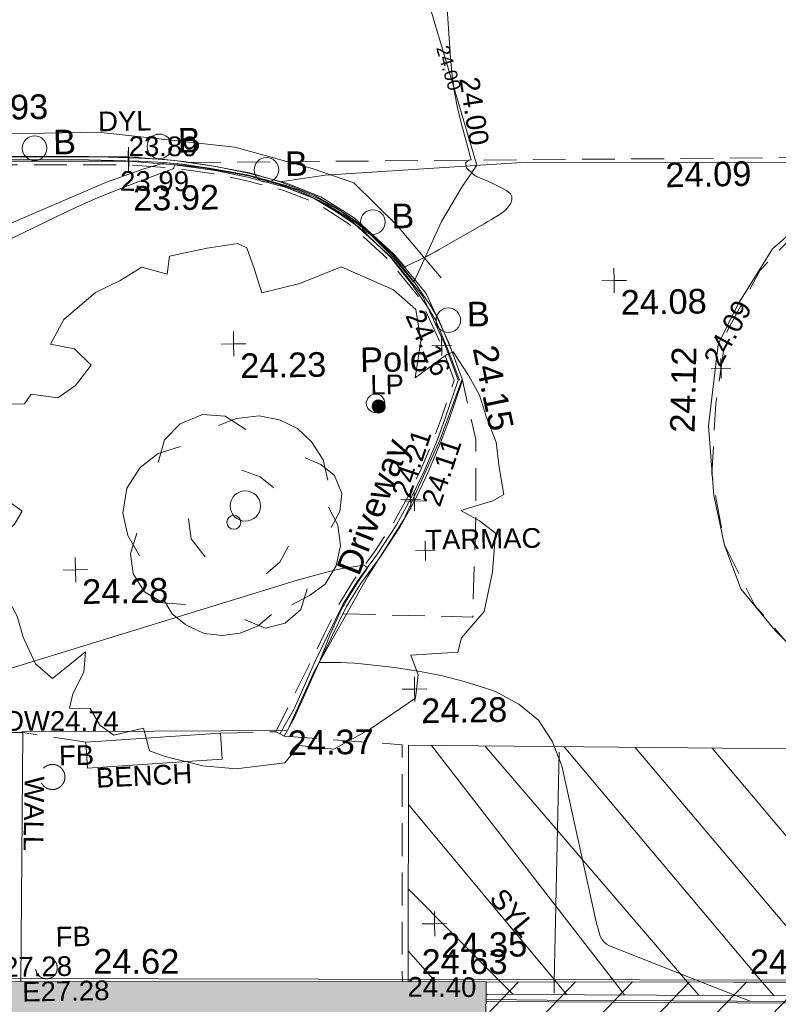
# Model space of a CAD drawing. Header units: millimetres. Extents: x -287732 to 520720, y -88450 to 287754.
# Tile 49 of 256: x -124599 to -113045, y -49525 to -34533. Entities that reach past the tile are written whole.
import ezdxf

# ---------------------------------------------------------------- set-up
doc = ezdxf.new("R2010")
doc.units = ezdxf.units.MM
doc.linetypes.add('IMPORT-DASHED _2_', pattern=[750, 500, -250])
doc.linetypes.add('IMPORT-UG_ELEC_STREET LIGHTING_QLB2 _2_', pattern=[2700, 1500, -300, 0, -250, 150, -300, 0, -200])
for name, color, linetype, lineweight in [('00_TOPO_DRIVE_WAY', 7, 'Continuous', 9), ('00_TOPO_ROAD_EDGE', 7, 'Continuous', 9), ('00_TOPO_SURFACE', 7, 'Continuous', 9), ('A_RHA_Detail', 7, 'Continuous', 9), ('CHANGE_OF_SURFACE', 7, 'IMPORT-DASHED _2_', 9), ('CHANGE_OF_SURFACE_LVL', 7, 'Continuous', 9), ('Text', 7, 'Continuous', 9), ('TEXT_TXT', 7, 'Continuous', 9), ('WALL_TXT', 7, 'Continuous', 9)]:
    doc.layers.add(name, color=color, linetype=linetype, lineweight=lineweight)
for name, color, linetype, lineweight, true_color in [('00_TOPO_FURN_BOLLARD', 7, 'Continuous', 9, 0x666666), ('00_TOPO_FURN_POLE', 7, 'Continuous', 9, 0x666666), ('00_TOPO_KERB_BOTTOM', 1, 'Continuous', 9, 0xff0000), ('00_TOPO_KERB_TOP', 7, 'Continuous', 9, 0xa500a5), ('00_TOPO_LEVEL_SPOT', 7, 'Continuous', 9, 0x666666), ('00_TOPO_TREE', 7, 'Continuous', 9, 0x666666), ('00_UAV_BUILDING_HATCH', 7, 'Continuous', 9, 0x999999), ('00_UAV_BUILDING_OUTLINE', 5, 'Continuous', 9, 0x0000ff), ('01_DTM_CONTOUR_MNR', 7, 'Continuous', 9, 0xa5a552), ('01_DTM_CONTOUR_MNR_LABELS', 7, 'Continuous', 9, 0xa5a552), ('12333-PUM-2D-U-0001-C01 - Rev2_REVIT IMPORT_dwg', 7, 'Continuous', 9, 0x767676), ('A_RHA_Line', 7, 'Continuous', 9, 0x00a600), ('BENCH', 7, 'Continuous', 9, 0x00a5a5), ('BENCH_TXT', 7, 'Continuous', 9, 0x00a5a5), ('CONTOURS_INDEX', 4, 'Continuous', 9, 0x00ffff), ('CONTOURS_INDEX_LVL', 4, 'Continuous', 9, 0x00ffff), ('CONTOURS_MINOR', 7, 'Continuous', 9, 0x00a5a5), ('EAVE', 3, 'Continuous', 9, 0x00ff00), ('EAVE_LVL', 3, 'Continuous', 9, 0x00ff00), ('FLOWER_BED', 40, 'IMPORT-DASHED _2_', 9, 0xffbf00), ('FLOWER_BED_TXT', 40, 'Continuous', 9, 0xffbf00), ('KERB_BOTTOM', 7, 'Continuous', 9, 0x0000a5), ('KERB_BOTTOM_LVL', 7, 'Continuous', 9, 0x0000a5), ('KERB_TOP', 2, 'Continuous', 9, 0xffff00), ('KERB_TOP_LVL', 2, 'Continuous', 9, 0xffff00), ('LAMPPOST', 6, 'Continuous', 9, 0xff00ff), ('LAMPPOST_TXT', 6, 'Continuous', 9, 0xff00ff), ('MARKINGS_DOUBLE_YELLOW', 7, 'Continuous', 9, 0xc0c0c0), ('MARKINGS_DOUBLE_YELLOW_TXT', 7, 'Continuous', 9, 0xc0c0c0), ('MARKINGS_YELLOW_LINE', 7, 'Continuous', 9, 0xc0c0c0), ('MARKINGS_YELLOW_LINE_TXT', 7, 'Continuous', 9, 0xc0c0c0), ('TOP_OF_WALL_LEVEL_TXT', 7, 'Continuous', 9, 0xa500a5), ('TREE', 7, 'Continuous', 9, 0x00a500), ('WALL', 7, 'Continuous', 9, 0xa50000)]:
    doc.layers.add(name, color=color, linetype=linetype, lineweight=lineweight, true_color=true_color)
doc.styles.add('Arial_3', font='arial.ttf', dxfattribs={"height": 300})
doc.styles.add('Swis721 Lt BT_1', font='swissl.ttf', dxfattribs={"height": 200})
doc.styles.add('Swis721 Lt BT_2', font='swissl.ttf', dxfattribs={"height": 375})

# ---------------------------------------------------------------- blocks, each defined once
blk = doc.blocks.new('12333-PUM-2D-U-0001-C01 - Rev2_REVIT IMPORT_dwg_CONIFEROUS_TREE-2077110-Site Location Plan Proposed')
at = {"layer": '00_TOPO_TREE', "color": 254, "true_color": 0xcccccc, "flags": 128}
for points in [[(533778769, 725516288), (533778872, 725516632), (533779113, 725516873), (533779457, 725517011), (533779801, 725516976), (533780111, 725516770)], [(533779698, 725516838), (533779973, 725516942), (533780317, 725516976), (533780627, 725516907), (533780902, 725516770), (533781109, 725516563), (533781281, 725516288), (533781350, 725515978)], [(533778459, 725514877), (533778287, 725515187), (533778218, 725515531), (533778287, 725515909), (533778494, 725516219), (533778769, 725516426), (533779113, 725516529)], [(533781006, 725516322), (533781246, 725516219), (533781453, 725516047), (533781556, 725515772), (533781522, 725515496), (533781384, 725515256)], [(533780042, 725516150), (533780317, 725516047), (533780524, 725515875)], [(533781350, 725515565), (533781487, 725515290), (533781522, 725514980), (533781453, 725514671), (533781281, 725514395), (533781040, 725514223), (533780765, 725514086)], [(533779457, 725514843), (533779251, 725515118), (533779216, 725515428)], [(533779147, 725514120), (533778803, 725514154), (533778528, 725514326), (533778356, 725514602), (533778322, 725514911), (533778425, 725515221)], [(533780730, 725514980), (533780593, 725514739), (533780386, 725514567)], [(533781006, 725514326), (533780902, 725514017), (533780661, 725513810), (533780352, 725513741), (533780042, 725513879)], [(533780455, 725513948), (533780249, 725513776), (533779973, 725513673), (533779698, 725513638), (533779423, 725513673), (533779147, 725513810), (533778941, 725513982), (533778803, 725514223)]]:
    blk.add_lwpolyline(points, dxfattribs=at)
at = {"layer": '00_TOPO_TREE', "color": 254, "true_color": 0xcccccc}
blk.add_circle((533779904, 725515359), 106, dxfattribs=at)
blk = doc.blocks.new('12333-PUM-2D-U-0001-C01 - Rev2_REVIT IMPORT_dwg_MSL_Bollard_2-2077182-Site Location Plan Proposed')
at = {"layer": '00_TOPO_FURN_BOLLARD', "color": 254, "true_color": 0xcccccc}
blk.add_circle((0, 0), 62.5, dxfattribs=at)
blk = doc.blocks.new('12333-PUM-2D-U-0001-C01 - Rev2_REVIT IMPORT_dwg_POLE_2-2077184-Site Location Plan Proposed')
at = {"layer": '00_TOPO_FURN_POLE', "color": 254, "true_color": 0xcccccc}
blk.add_circle((0, 0), 375, dxfattribs=at)
blk = doc.blocks.new('12333-PUM-2D-U-0001-C01 - Rev2_REVIT IMPORT_dwg_MM-2077200-Site Location Plan Proposed')
at = {"layer": '00_TOPO_LEVEL_SPOT', "color": 254, "true_color": 0xcccccc, "flags": 128}
for points in [[(500, 0), (0, 0), (0, 500)], [(0, -500), (0, 0), (-500, 0)]]:
    blk.add_lwpolyline(points, dxfattribs=at)
blk = doc.blocks.new('12333-PUM-2D-U-0001-C01 - Rev2_REVIT IMPORT_dwg_MGS62954_T2_Galway_ITM_3d_Rev1-2077680-Site Location Plan Proposed')
at = {"layer": '00_UAV_BUILDING_HATCH', "true_color": 0xcccccc}
h = blk.add_hatch(dxfattribs=at)
h.set_pattern_fill('FP_1', color=254, style=0, pattern_type=2)
h.set_pattern_definition([(45, (0, 0), (-441.94173824, 441.94173824), [])])
h.paths.add_polyline_path([(533799643, 725503973), (533800987, 725503952), (533801021, 725506039), (533799669, 725506078), (533799643, 725503975)])
h.paths.add_polyline_path([(533783564, 725505749), (533785011, 725505739), (533785005, 725506367), (533785200, 725506368), (533785196, 725506136), (533787895, 725506094), (533787899, 725506299), (533788101, 725506294), (533788098, 725506084), (533790774, 725506044), (533790778, 725506259), (533790993, 725506251), (533791006, 725506034), (533793672, 725505973), (533793663, 725506193), (533793875, 725506199), (533793887, 725505962), (533796565, 725505923), (533796574, 725506133), (533796772, 725506145), (533796775, 725505912), (533799452, 725505874), (533799455, 725506079), (533799454, 725506084), (533795629, 725506193), (533795655, 725507240), (533801039, 725507087), (533801054, 725507980), (533783627, 725508297), (533783564, 725505764)])
at = {"layer": '00_TOPO_DRIVE_WAY', "color": 254, "true_color": 0xcccccc, "flags": 128}
blk.add_lwpolyline([(533783421, 725517477), (533783062, 725516558), (533782496, 725515357), (533781927, 725514493), (533781101, 725513088), (533780668, 725512178), (533776623, 725512225)], dxfattribs=at)
at = {"layer": '00_TOPO_KERB_BOTTOM', "color": 254, "true_color": 0xcccccc, "flags": 128}
blk.add_lwpolyline([(533767680, 725521138), (533768379, 725521128), (533770013, 725521100), (533771475, 725521083), (533772877, 725521059), (533774297, 725521022), (533775718, 725521002), (533776652, 725520991), (533777789, 725520967), (533778552, 725520931), (533778951, 725520901), (533779242, 725520865), (533779633, 725520796), (533780235, 725520674), (533780701, 725520533), (533781226, 725520314), (533781579, 725520101), (533781925, 725519851), (533782396, 725519387), (533782714, 725518971), (533782954, 725518612), (533783072, 725518409), (533783257, 725517949), (533783421, 725517477)], dxfattribs=at)
at = {"layer": '00_TOPO_KERB_TOP', "color": 254, "true_color": 0xcccccc, "flags": 128}
blk.add_lwpolyline([(533767698, 725521091), (533768378, 725521080), (533770012, 725521052), (533771474, 725521036), (533772876, 725521011), (533774296, 725520975), (533775718, 725520955), (533776651, 725520944), (533777788, 725520919), (533778550, 725520883), (533778947, 725520854), (533779235, 725520818), (533779624, 725520750), (533780223, 725520628), (533780685, 725520488), (533781204, 725520272), (533781553, 725520061), (533781895, 725519815), (533782360, 725519355), (533782675, 725518943), (533782914, 725518587), (533783030, 725518388), (533783212, 725517933), (533783377, 725517462)], dxfattribs=at)
at = {"layer": '00_TOPO_ROAD_EDGE', "color": 254, "true_color": 0xcccccc, "flags": 128}
blk.add_lwpolyline([(533808102, 725520436), (533805853, 725520422), (533803676, 725520359), (533802063, 725520380), (533798878, 725520506), (533794396, 725520667), (533789653, 725520663), (533786568, 725520724), (533784469, 725520764), (533781388, 725520621), (533780701, 725520533)], dxfattribs=at)
at = {"layer": '00_TOPO_SURFACE', "color": 254, "true_color": 0xcccccc, "flags": 128}
blk.add_lwpolyline([(533788860, 725519950), (533788180, 725519380), (533787640, 725518540), (533787330, 725517940), (533787160, 725516700), (533787220, 725515640), (533787370, 725514880), (533787610, 725514210), (533788120, 725513570), (533788670, 725513010)], dxfattribs=at)
at = {"layer": '00_UAV_BUILDING_OUTLINE', "color": 254, "true_color": 0xcccccc, "flags": 128}
blk.add_lwpolyline([(533783627, 725508297), (533787390, 725508228), (533792389, 725508138), (533797389, 725508047), (533801054, 725507980)], dxfattribs=at)
at = {"layer": '01_DTM_CONTOUR_MNR', "color": 254, "true_color": 0xcccccc, "flags": 128}
blk.add_lwpolyline([(533776604, 725519977), (533778055, 725520572), (533778611, 725520759), (533778950, 725520850), (533779217, 725520824), (533779551, 725520770), (533779622, 725520759), (533780083, 725520670), (533780222, 725520640), (533780506, 725520560), (533780685, 725520501), (533780975, 725520387), (533781206, 725520278), (533781397, 725520179), (533781562, 725520076), (533781698, 725519989), (533781914, 725519834), (533782028, 725519739), (533782380, 725519375), (533782710, 725518970), (533783146, 725519884), (533783464, 725520399), (533783700, 725520730), (533783289, 725522217), (533783209, 725522508), (533782970, 725523370)], dxfattribs=at)
for name, p, xscale, yscale, zscale in [('12333-PUM-2D-U-0001-C01 - Rev2_REVIT IMPORT_dwg_MSL_Bollard_2-2077182-Site Location Plan Proposed', (533776970, 725521108), 3, 3, 3), ('12333-PUM-2D-U-0001-C01 - Rev2_REVIT IMPORT_dwg_MSL_Bollard_2-2077182-Site Location Plan Proposed', (533778872, 725521103), 3, 3, 3), ('12333-PUM-2D-U-0001-C01 - Rev2_REVIT IMPORT_dwg_MSL_Bollard_2-2077182-Site Location Plan Proposed', (533780495, 725520717), 3, 3, 3), ('12333-PUM-2D-U-0001-C01 - Rev2_REVIT IMPORT_dwg_MSL_Bollard_2-2077182-Site Location Plan Proposed', (533782101, 725519893), 3, 3, 3), ('12333-PUM-2D-U-0001-C01 - Rev2_REVIT IMPORT_dwg_MM-2077200-Site Location Plan Proposed', (533785759, 725518938), 0.375, 0.375, 0.375), ('12333-PUM-2D-U-0001-C01 - Rev2_REVIT IMPORT_dwg_MSL_Bollard_2-2077182-Site Location Plan Proposed', (533783225, 725518379), 3, 3, 3), ('12333-PUM-2D-U-0001-C01 - Rev2_REVIT IMPORT_dwg_MM-2077200-Site Location Plan Proposed', (533779949, 725518076), 0.375, 0.375, 0.375), ('12333-PUM-2D-U-0001-C01 - Rev2_REVIT IMPORT_dwg_POLE_2-2077184-Site Location Plan Proposed', (533782095, 725517134), 0.375, 0.375, 0.375), ('12333-PUM-2D-U-0001-C01 - Rev2_REVIT IMPORT_dwg_MM-2077200-Site Location Plan Proposed', (533777482, 725514679), 0.375, 0.375, 0.375), ('12333-PUM-2D-U-0001-C01 - Rev2_REVIT IMPORT_dwg_MM-2077200-Site Location Plan Proposed', (533782613, 725512773), 0.375, 0.375, 0.375), ('12333-PUM-2D-U-0001-C01 - Rev2_REVIT IMPORT_dwg_MM-2077200-Site Location Plan Proposed', (533782855, 725509196), 0.375, 0.375, 0.375)]:
    blk.add_blockref(name, p, dxfattribs=dict(xscale=xscale, yscale=yscale, zscale=zscale))
blk.add_blockref('12333-PUM-2D-U-0001-C01 - Rev2_REVIT IMPORT_dwg_CONIFEROUS_TREE-2077110-Site Location Plan Proposed', (0, 0))
at = {"layer": '00_TOPO_DRIVE_WAY', "color": 251, "true_color": 0x666666, "insert": (533781446, 725514636), "char_height": 375, "width": 2436.18, "attachment_point": 1, "rotation": 67.6905, "line_spacing_factor": 1.005062, "style": 'Swis721 Lt BT_2'}
blk.add_mtext('Driveway', dxfattribs=at)
at = {"layer": '00_TOPO_DRIVE_WAY', "color": 251, "true_color": 0x666666, "insert": (533780668, 725512174), "char_height": 375, "width": 1495.9, "attachment_point": 1, "line_spacing_factor": 1.005062, "style": 'Swis721 Lt BT_2'}
blk.add_mtext('24.37', dxfattribs=at)
at = {"layer": '00_TOPO_FURN_BOLLARD', "char_height": 375, "width": 398.91, "attachment_point": 1, "line_spacing_factor": 1.005062, "style": 'Swis721 Lt BT_2'}
for insert in [(533777253, 725521382), (533779154, 725521377), (533780778, 725520991), (533782384, 725520167), (533783508, 725518653)]:
    blk.add_mtext('B', dxfattribs=dict(at, insert=insert))
at = {"layer": '00_TOPO_FURN_POLE', "insert": (533781870, 725517986), "char_height": 375, "width": 1191.97, "attachment_point": 1, "line_spacing_factor": 1.005062, "style": 'Swis721 Lt BT_2'}
blk.add_mtext('Pole', dxfattribs=at)
at = {"layer": '00_TOPO_KERB_BOTTOM', "color": 251, "true_color": 0x666666, "insert": (533778456, 725520503), "char_height": 375, "width": 1495.9, "attachment_point": 1, "line_spacing_factor": 1.005062, "style": 'Swis721 Lt BT_2'}
blk.add_mtext('23.92', dxfattribs=at)
at = {"layer": '00_TOPO_KERB_TOP', "color": 251, "true_color": 0x666666, "insert": (533775878, 725521926), "char_height": 375, "width": 1495.9, "attachment_point": 1, "line_spacing_factor": 1.005062, "style": 'Swis721 Lt BT_2'}
blk.add_mtext('23.93', dxfattribs=at)
at = {"layer": '00_TOPO_KERB_TOP', "color": 251, "true_color": 0x666666, "insert": (533783956, 725518016), "char_height": 375, "width": 1495.9, "attachment_point": 1, "rotation": 280.6913, "line_spacing_factor": 1.005062, "style": 'Swis721 Lt BT_2'}
blk.add_mtext('24.15', dxfattribs=at)
at = {"layer": '00_TOPO_LEVEL_SPOT', "char_height": 375, "width": 1495.9, "attachment_point": 1, "line_spacing_factor": 1.005062, "style": 'Swis721 Lt BT_2'}
for s, insert in [('24.08', (533785854, 725518790)), ('24.23', (533780044, 725517928)), ('24.28', (533777577, 725514531)), ('24.28', (533782708, 725512626)), ('24.35', (533782950, 725509049))]:
    blk.add_mtext(s, dxfattribs=dict(at, insert=insert))
at = {"layer": '00_TOPO_ROAD_EDGE', "color": 251, "true_color": 0x666666, "insert": (533786568, 725520720), "char_height": 375, "width": 1495.9, "attachment_point": 1, "line_spacing_factor": 1.005062, "style": 'Swis721 Lt BT_2'}
blk.add_mtext('24.09', dxfattribs=at)
at = {"layer": '00_TOPO_SURFACE', "color": 251, "true_color": 0x666666, "insert": (533786570, 725516612), "char_height": 375, "width": 1495.9, "attachment_point": 1, "rotation": 87.717, "line_spacing_factor": 1.005062, "style": 'Swis721 Lt BT_2'}
blk.add_mtext('24.12', dxfattribs=at)
at = {"layer": '00_UAV_BUILDING_OUTLINE', "color": 251, "true_color": 0x666666, "char_height": 375, "width": 1495.9, "attachment_point": 1, "rotation": 358.9593, "line_spacing_factor": 1.005062, "style": 'Swis721 Lt BT_2'}
for s, insert in [('24.62', (533777651, 725508901)), ('24.63', (533782650, 725508810)), ('24.64', (533787649, 725508719))]:
    blk.add_mtext(s, dxfattribs=dict(at, insert=insert))
at = {"layer": '01_DTM_CONTOUR_MNR_LABELS', "color": 251, "true_color": 0x666666, "insert": (533783396, 725522246), "char_height": 200, "width": 797.8, "attachment_point": 2, "rotation": 285.4786, "line_spacing_factor": 1.005062, "style": 'Swis721 Lt BT_1'}
blk.add_mtext('24.00', dxfattribs=at)
blk = doc.blocks.new('12333-PUM-2D-U-0001-C01 - Rev2_REVIT IMPORT_dwg_SPOT-2077713-Site Location Plan Proposed')
at = {"layer": 'Text', "color": 253, "true_color": 0xaaaaaa}
for p, q in [((0, 500), (0, -500)), ((-500, 0), (500, 0))]:
    blk.add_line(p, q, dxfattribs=at)
blk = doc.blocks.new('12333-PUM-2D-U-0001-C01 - Rev2_REVIT IMPORT_dwg_TREE_1-V235-Site Location Plan Proposed')
at = {"layer": 'TREE', "color": 9, "true_color": 0xaae1aa, "flags": 128}
blk.add_lwpolyline([(-230.614, 433.535), (-189.325, 457.704), (-140.987, 443.605), (-135.952, 477.845), (-64.451, 491.944), (-6.042, 500), (11.078, 490.937), (25.176, 449.648), (38.268, 405.337), (110.775, 421.45), (190.332, 451.662), (289.023, 406.344), (331.319, 368.077), (339.376, 308.661), (327.291, 238.167), (388.721, 281.47), (400.806, 286.506), (430.01, 240.181), (449.144, 202.92), (461.229, 162.638), (479.355, 113.293), (484.391, 64.955), (492.447, 13.595), (471.299, 1.511), (409.869, -15.609), (445.116, -35.75), (475.327, -59.919), (468.278, -133.434), (451.158, -208.963), (406.848, -258.308), (399.799, -285.498), (310.171, -289.527), (323.263, -326.788), (317.221, -371.098), (230.614, -428.499), (160.121, -465.76), (94.663, -457.704), (66.465, -489.93), (-26.183, -500), (-89.627, -492.951), (-161.128, -473.817), (-190.332, -462.739), (-201.41, -419.436), (-257.805, -431.521), (-283.988, -412.387), (-302.115, -380.161), (-341.39, -379.154), (-334.34, -351.964), (-313.192, -310.675), (-309.164, -272.407), (-372.608, -321.752), (-404.834, -293.555), (-426.989, -242.195), (-438.066, -201.913), (-469.285, -141.49), (-472.306, -97.18), (-485.398, -69.99), (-440.081, -26.687), (-424.975, -2.518), (-466.264, 28.701), (-492.447, 37.764), (-482.377, 93.152), (-472.306, 165.66), (-463.243, 201.913), (-416.918, 201.913), (-403.827, 220.04), (-353.474, 211.984), (-319.235, 235.146), (-289.023, 273.414), (-320.242, 304.632), (-365.559, 314.703), (-339.376, 361.027), (-277.946, 411.38)], close=True, dxfattribs=at)
blk = doc.blocks.new('12333-PUM-2D-U-0001-C01 - Rev2_REVIT IMPORT_dwg_MH_CIR2-2077688-Site Location Plan Proposed')
at = {"layer": 'LAMPPOST', "color": 211, "true_color": 0xffaaff}
for p, q in [((-499, -33), (33, 499)), ((-496, 60), (-60, 496)), ((-488, -111), (111, 488)), ((-467, -180), (180, 467)), ((-467, 179), (-179, 467)), ((-438, -241), (241, 438)), ((-403, -296), (296, 403)), ((-362, -345), (345, 362)), ((-315, -388), (388, 315)), ((-263, -425), (425, 263)), ((-204, -456), (456, 204)), ((-138, -480), (480, 138)), ((-64, -496), (496, 64)), ((22, -500), (500, -22)), ((128, -483), (483, -128)), ((305, -396), (396, -305))]:
    blk.add_line(p, q, dxfattribs=at)
at = {"layer": 'LAMPPOST', "color": 211, "true_color": 0xffaaff, "flags": 128}
blk.add_lwpolyline([(475, -154), (500, 0), (475, 154), (404, 293), (293, 404), (154, 475), (0, 500), (-154, 475), (-293, 404), (-404, 293), (-475, 154), (-500, 0), (-475, -154), (-404, -293), (-293, -404), (-154, -475), (0, -500), (154, -475), (293, -404), (404, -293)], close=True, dxfattribs=at)
blk = doc.blocks.new('12333-PUM-2D-U-0001-C01 - Rev2_REVIT IMPORT_dwg_SPOT-2077769-Site Location Plan Proposed')
at = {"layer": 'CHANGE_OF_SURFACE_LVL', "color": 253, "true_color": 0xaaaaaa}
for p, q in [((0, 500), (0, -500)), ((-500, 0), (500, 0))]:
    blk.add_line(p, q, dxfattribs=at)
blk = doc.blocks.new('12333-PUM-2D-U-0001-C01 - Rev2_REVIT IMPORT_dwg_SPOT-V272-Site Location Plan Proposed')
at = {"layer": 'KERB_BOTTOM_LVL', "color": 9, "true_color": 0xaaaae1}
for p, q in [((0, 500), (0, -500)), ((-500, 0), (500, 0))]:
    blk.add_line(p, q, dxfattribs=at)
blk = doc.blocks.new('12333-PUM-2D-U-0001-C01 - Rev2_REVIT IMPORT_dwg_SPOT-2077810-Site Location Plan Proposed')
at = {"layer": 'KERB_TOP_LVL', "color": 51, "true_color": 0xffffaa}
for p, q in [((0, 500), (0, -500)), ((-500, 0), (500, 0))]:
    blk.add_line(p, q, dxfattribs=at)
blk = doc.blocks.new('12333-PUM-2D-U-0001-C01 - Rev2_REVIT IMPORT_dwg-1620468-Site Location Plan Proposed')
at = {"layer": 'BENCH', "color": 254, "true_color": 0xaae1e1, "flags": 128}
blk.add_lwpolyline([(136533, -104199), (138586, -104096), (138566, -103702), (136513, -103804)], close=True, dxfattribs=at)
at = {"layer": 'CHANGE_OF_SURFACE', "color": 253, "true_color": 0xaaaaaa}
for p, q in [((136513, -103804), (135558, -103639)), ((138566, -103702), (139408, -103693))]:
    blk.add_line(p, q, dxfattribs=at)
at = {"layer": 'CHANGE_OF_SURFACE', "color": 253, "true_color": 0xaaaaaa, "flags": 128}
for points in [[(97666, -98436), (97957, -98067), (98176, -97794), (98567, -97428), (99133, -96937), (99549, -96595), (100102, -96163), (100450, -95887), (101065, -95398), (102155, -94556), (102457, -94342), (104545, -94385), (108539, -94469), (113452, -94513), (118692, -94673), (123079, -94754), (127999, -94841), (133904, -94962), (137314, -95022), (138010, -95088), (138622, -95187), (139110, -95298), (139677, -95457), (140183, -95666), (140662, -95984), (141246, -96532), (141712, -97124), (142036, -97862), (142218, -98390), (142014, -98961), (141892, -99280), (141685, -99740), (141476, -100165), (141253, -100548), (140959, -100981), (140643, -101395), (140416, -101748), (140170, -102223), (139981, -102596), (139408, -103693), (139471, -103726)], [(138224, -95004), (150685, -95122), (166990, -95507)], [(149540, -95111), (148245, -95665), (147608, -96092), (146906, -96794), (146370, -97750), (146196, -98814), (146116, -99886), (146290, -100965), (146739, -101899), (147347, -102631), (148079, -103282), (148868, -103702), (149628, -103912), (151055, -103934), (153118, -103898), (154219, -103680), (155392, -102891), (156420, -101718), (156869, -100328), (156797, -99256), (156348, -97547), (155609, -96620), (154436, -95737), (153045, -95177)], [(140461, -101916), (142438, -102001), (142517, -100321), (142532, -99296), (142343, -98391)], [(139533, -103763), (141330, -103925), (141269, -107534)]]:
    blk.add_lwpolyline(points, dxfattribs=at)
at = {"layer": 'CONTOURS_INDEX', "color": 131, "true_color": 0xaaffff, "flags": 128}
blk.add_lwpolyline([(134801, -96444), (136211, -95791), (136505, -95660), (136801, -95534), (137100, -95417), (137401, -95306), (138008, -95091), (138018, -95031), (138496, -95093), (138633, -95116), (138837, -95154), (138886, -95164), (138935, -95174), (138984, -95184), (139034, -95195), (139132, -95218), (139290, -95260), (139360, -95279), (139429, -95298), (139498, -95319), (139567, -95340), (139705, -95382), (139801, -95416), (139849, -95434), (139896, -95452), (139943, -95472), (139990, -95493), (140218, -95600), (140528, -95781), (140548, -95793), (140567, -95805), (140587, -95818), (140606, -95831), (140721, -95912), (140799, -95977), (140837, -96010), (140876, -96043), (140914, -96077), (140952, -96111), (141330, -96457), (141354, -96475), (141498, -96651), (141829, -96498), (141846, -96490), (141862, -96482), (141879, -96474), (141895, -96465), (141961, -96431), (141977, -96422), (141993, -96413), (142010, -96404), (142026, -96395), (142715, -96015), (142773, -95983), (142830, -95951), (142887, -95919), (142945, -95886), (142999, -95849), (143048, -95808), (143091, -95761), (143130, -95709), (143146, -95658), (143147, -95610), (143125, -95568), (143088, -95530), (143062, -95514), (142992, -95474), (142921, -95435), (142848, -95399), (142774, -95365), (142624, -95298), (142605, -95289), (142587, -95277), (142569, -95264), (142553, -95250), (142460, -95158), (142448, -95085), (142501, -95042), (142538, -95041), (142406, -94527), (142348, -94269), (142300, -94010), (142268, -93748), (142247, -93484), (142198, -92501)], dxfattribs=at)
at = {"layer": 'CONTOURS_MINOR', "color": 254, "true_color": 0xaae1e1}
for p, q in [((145825, -107617), (146558, -107921)), ((146558, -107921), (148097, -107962))]:
    blk.add_line(p, q, dxfattribs=at)
at = {"layer": 'CONTOURS_MINOR', "color": 254, "true_color": 0xaae1e1, "flags": 128}
blk.add_lwpolyline([(135045, -102754), (139611, -101439), (139740, -101402), (139869, -101367), (139999, -101333), (140129, -101301), (140189, -101286), (140289, -101263), (140390, -101242), (140492, -101224), (140594, -101209), (140798, -101181), (140824, -101204), (140848, -101221), (140697, -101436), (140524, -101706), (140481, -101781), (140465, -101807), (140328, -102087), (140320, -102105), (140311, -102123), (140303, -102140), (140295, -102158), (140247, -102265), (140088, -102651), (140303, -102654), (140411, -102657), (140518, -102663), (140626, -102673), (140733, -102685), (141235, -102749), (141591, -102807), (141942, -102880), (142288, -102977), (142630, -103090), (142767, -103139), (143118, -103337), (143410, -103585), (143612, -103911), (143754, -104288), (144239, -106672), (144252, -106727), (144265, -106782), (144279, -106836), (144295, -106890), (144318, -106938), (144347, -106981), (144386, -107014), (144433, -107041), (145825, -107617)], dxfattribs=at)
at = {"layer": 'EAVE', "color": 81, "true_color": 0xaaffaa}
blk.add_line((166991, -108002), (134916, -107370), dxfattribs=at)
at = {"layer": 'FLOWER_BED', "color": 41, "true_color": 0xffe9aa}
for centre, radius in [((135995, -104323), 191), ((135854, -107228), 165)]:
    blk.add_circle(centre, radius, dxfattribs=at)
at = {"layer": 'KERB_BOTTOM', "color": 9, "true_color": 0xaaaae1}
for p, q in [((143472, -107850), (142541, -107828)), ((148093, -107957), (143472, -107850))]:
    blk.add_line(p, q, dxfattribs=at)
at = {"layer": 'KERB_BOTTOM', "color": 9, "true_color": 0xaaaae1, "flags": 128}
blk.add_lwpolyline([(133907, -94844), (137321, -94904), (138025, -94972), (138644, -95071), (139139, -95184), (139715, -95346), (140239, -95561), (140736, -95891), (141333, -96453), (141814, -97063), (142146, -97819), (142343, -98391), (142124, -99002), (142001, -99326), (141792, -99790), (141580, -100220), (141353, -100611), (141055, -101049), (140739, -101462), (140518, -101807), (140275, -102277), (140085, -102650), (139699, -103481), (139533, -103763)], dxfattribs=at)
at = {"layer": 'KERB_TOP', "color": 51, "true_color": 0xffffaa}
blk.add_line((148093, -107984), (142540, -107855), dxfattribs=at)
at = {"layer": 'KERB_TOP', "color": 51, "true_color": 0xffffaa, "flags": 128}
blk.add_lwpolyline([(133905, -94907), (137317, -94967), (138017, -95034), (138632, -95132), (139124, -95245), (139695, -95405), (140210, -95617), (140697, -95940), (141287, -96495), (141760, -97096), (142088, -97842), (142277, -98390), (142066, -98980), (141943, -99302), (141735, -99764), (141524, -100191), (141300, -100577), (141004, -101013), (140688, -101427), (140464, -101775), (140219, -102248), (140030, -102621), (139693, -103351), (139471, -103726), (139533, -103763)], dxfattribs=at)
at = {"layer": 'MARKINGS_DOUBLE_YELLOW', "color": 254, "true_color": 0xeaeaea, "flags": 128}
blk.add_lwpolyline([(126745, -94406), (133043, -94521), (136864, -94521), (138940, -94785), (140110, -95129), (140741, -95358), (141384, -96012), (142049, -96827)], dxfattribs=at)
at = {"layer": 'MARKINGS_YELLOW_LINE', "color": 254, "true_color": 0xeaeaea}
for p, q in [((141775, -103943), (144499, -107593)), ((142587, -103965), (145611, -107613)), ((143798, -103998), (146750, -107634)), ((144879, -104028), (147835, -107654)), ((143717, -104079), (143583, -107576)), ((146049, -104060), (148320, -106854)), ((143610, -107577), (141410, -104836)), ((141385, -106125), (142764, -107562)), ((141776, -107544), (141366, -107062)), ((142764, -107562), (142951, -107756)), ((143583, -107576), (143576, -107748)), ((143768, -107774), (143610, -107577)), ((144499, -107593), (144648, -107793)), ((145611, -107613), (145781, -107818)), ((146750, -107634), (146920, -107843)), ((142543, -107747), (144037, -107780)), ((144037, -107780), (148321, -107874))]:
    blk.add_line(p, q, dxfattribs=at)
at = {"layer": 'MARKINGS_YELLOW_LINE', "color": 254, "true_color": 0xeaeaea, "flags": 128}
blk.add_lwpolyline([(148317, -104122), (144097, -104006), (141427, -103933), (141357, -107536)], dxfattribs=at)
at = {"layer": 'TREE', "color": 9, "true_color": 0xaae1aa}
blk.add_circle((139005, -100249), 231, dxfattribs=at)
at = {"layer": 'WALL', "color": 9, "true_color": 0xe1aaaa, "flags": 128}
blk.add_lwpolyline([(134973, -103628), (135558, -103639), (135458, -107429)], dxfattribs=at)
blk.add_blockref('12333-PUM-2D-U-0001-C01 - Rev2_REVIT IMPORT_dwg_MGS62954_T2_Galway_ITM_3d_Rev1-2077680-Site Location Plan Proposed', (-533641080, -725615854))
for name, p, xscale, yscale, zscale in [('12333-PUM-2D-U-0001-C01 - Rev2_REVIT IMPORT_dwg_SPOT-2077810-Site Location Plan Proposed', (137317, -94967), 0.3, 0.3, 0.3), ('12333-PUM-2D-U-0001-C01 - Rev2_REVIT IMPORT_dwg_SPOT-V272-Site Location Plan Proposed', (137321, -94904), 0.3, 0.3, 0.3), ('12333-PUM-2D-U-0001-C01 - Rev2_REVIT IMPORT_dwg_TREE_1-V235-Site Location Plan Proposed', (139005, -100249), 8, 8, 8), ('12333-PUM-2D-U-0001-C01 - Rev2_REVIT IMPORT_dwg_SPOT-2077769-Site Location Plan Proposed', (142036, -97862), 0.3, 0.3, 0.3), ('12333-PUM-2D-U-0001-C01 - Rev2_REVIT IMPORT_dwg_SPOT-2077769-Site Location Plan Proposed', (146283, -98282), 0.3, 0.3, 0.3), ('12333-PUM-2D-U-0001-C01 - Rev2_REVIT IMPORT_dwg_MH_CIR2-2077688-Site Location Plan Proposed', (141062, -98769), 0.2, 0.2, 0.2), ('12333-PUM-2D-U-0001-C01 - Rev2_REVIT IMPORT_dwg_SPOT-2077810-Site Location Plan Proposed', (141524, -100191), 0.3, 0.3, 0.3), ('12333-PUM-2D-U-0001-C01 - Rev2_REVIT IMPORT_dwg_SPOT-V272-Site Location Plan Proposed', (141580, -100220), 0.3, 0.3, 0.3), ('12333-PUM-2D-U-0001-C01 - Rev2_REVIT IMPORT_dwg_SPOT-2077713-Site Location Plan Proposed', (141734, -100977), 0.3, 0.3, 0.3)]:
    blk.add_blockref(name, p, dxfattribs=dict(xscale=xscale, yscale=yscale, zscale=zscale))
at = {"layer": 'BENCH_TXT', "insert": (136653, -104199), "char_height": 300, "width": 1748.27, "attachment_point": 1, "rotation": 1.7151, "line_spacing_factor": 0.941778, "style": 'Arial_3'}
blk.add_mtext('BENCH', dxfattribs=at)
at = {"layer": 'CHANGE_OF_SURFACE_LVL', "char_height": 300, "width": 1256.11, "attachment_point": 1, "line_spacing_factor": 0.941778, "style": 'Arial_3'}
for s, insert, rotation in [('24.09', (146008, -98128), 60.7247), ('24.16', (141760, -97272), 293.6995)]:
    blk.add_mtext(s, dxfattribs=dict(at, insert=insert, rotation=rotation))
at = {"layer": 'CONTOURS_INDEX_LVL', "insert": (142676, -93759), "char_height": 300, "width": 1256.11, "attachment_point": 1, "rotation": 277.6934, "line_spacing_factor": 0.941778, "style": 'Arial_3'}
blk.add_mtext('24.00', dxfattribs=at)
at = {"layer": 'EAVE_LVL', "char_height": 300, "width": 1590.34, "attachment_point": 1, "line_spacing_factor": 0.941778, "style": 'Arial_3'}
for insert in [(134915, -107055), (135478, -107434)]:
    blk.add_mtext('E27.28', dxfattribs=dict(at, insert=insert))
at = {"layer": 'FLOWER_BED_TXT', "char_height": 300, "width": 639.07, "attachment_point": 1, "line_spacing_factor": 0.941778, "style": 'Arial_3'}
for insert in [(136100, -103848), (136002, -106606)]:
    blk.add_mtext('FB', dxfattribs=dict(at, insert=insert))
at = {"layer": 'KERB_BOTTOM_LVL', "char_height": 300, "width": 1256.11, "attachment_point": 1, "line_spacing_factor": 0.941778, "style": 'Arial_3'}
for s, insert, rotation in [('23.89', (137328, -94589), 358.7319), ('24.11', (141683, -100230), 70.3049)]:
    blk.add_mtext(s, dxfattribs=dict(at, insert=insert, rotation=rotation))
at = {"layer": 'KERB_TOP_LVL', "char_height": 300, "width": 1256.11, "attachment_point": 1, "line_spacing_factor": 0.941778, "style": 'Arial_3'}
for s, insert, rotation in [('23.99', (137188, -95117), 358.7319), ('24.21', (141228, -100085), 70.3049), ('24.40', (141350, -107462), 358.7319)]:
    blk.add_mtext(s, dxfattribs=dict(at, insert=insert, rotation=rotation))
at = {"layer": 'LAMPPOST_TXT', "insert": (140939, -98287), "char_height": 300, "width": 613.36, "attachment_point": 1, "line_spacing_factor": 0.941778, "style": 'Arial_3'}
blk.add_mtext('LP', dxfattribs=at)
at = {"layer": 'MARKINGS_DOUBLE_YELLOW_TXT', "insert": (136864, -94206), "char_height": 300, "width": 965.96, "attachment_point": 1, "line_spacing_factor": 0.941778, "style": 'Arial_3'}
blk.add_mtext('DYL', dxfattribs=at)
at = {"layer": 'MARKINGS_YELLOW_LINE_TXT', "insert": (142835, -106108), "char_height": 300, "width": 940.25, "attachment_point": 1, "rotation": 308.7613, "line_spacing_factor": 0.941778, "style": 'Arial_3'}
blk.add_mtext('SYL', dxfattribs=at)
at = {"layer": 'TEXT_TXT', "insert": (141734, -100662), "char_height": 300, "width": 2108.21, "attachment_point": 1, "line_spacing_factor": 0.941778, "style": 'Arial_3'}
blk.add_mtext('TARMAC', dxfattribs=at)
at = {"layer": 'TOP_OF_WALL_LEVEL_TXT', "insert": (134997, -103301), "char_height": 300, "width": 2420.4, "attachment_point": 1, "rotation": 358.9125, "line_spacing_factor": 0.941778, "style": 'Arial_3'}
blk.add_mtext('TOW24.74', dxfattribs=at)
at = {"layer": 'WALL_TXT', "insert": (135872, -104312), "char_height": 300, "width": 1362.62, "attachment_point": 1, "rotation": 268.1579, "line_spacing_factor": 0.941778, "style": 'Arial_3'}
blk.add_mtext('WALL', dxfattribs=at)

msp = doc.modelspace()

# ---------------------------------------------------------------- hatches: boundary and pattern name
at = {"layer": 'A_RHA_Detail', "true_color": 0xc0c0c0}
h = msp.add_hatch(color=9, dxfattribs=at)
h.paths.add_polyline_path([(-80881, -68503), (-80401, -68483), (-80401, -62985), (-24475, -63009), (-24456, -50840), (-36623, -50832), (-36623, -44229), (-50959, -44218), (-50959, -42574), (-54564, -42571), (-54566, -45054), (-92409, -45027), (-92412, -49202), (-100062, -49202), (-100052, -64853), (-86121, -64853), (-86092, -62958), (-84861, -62958), (-84855, -68240), (-80871, -68240)])
h.paths.add_polyline_path([(-137239, -68462), (-132720, -68433), (-132847, -62850), (-130455, -62917), (-130498, -61356), (-117581, -61423), (-117492, -49184), (-125137, -49178), (-125134, -45033), (-163007, -45006), (-163007, -44090), (-163124, -44090), (-163123, -42384), (-166564, -42384), (-166565, -44044), (-193158, -44025), (-193195, -62864), (-137270, -62917), (-137254, -65680)])
h.paths.add_polyline_path([(120311, -32334), (120312, -31611), (133451, -31638), (133469, -19718), (121296, -19692), (121320, -8191), (112277, -8172), (112263, -14811), (78286, -14740), (78293, -8167), (75242, -8161), (69356, -8153), (69354, -9157), (68373, -9155), (68373, -13706), (69334, -13708), (69325, -16250), (66623, -16250), (66620, -17995), (65989, -17995), (65985, -19731), (57152, -19712), (57127, -31560), (70278, -31587), (70278, -32272), (78264, -32285), (78267, -31020), (112336, -31091), (112336, -32318), (119781, -32333)])
h.paths.add_polyline_path([(7504, -1791), (15482, -674), (15484, 148), (56188, 206), (56156, 14338), (18017, 14236), (17968, 34313), (21727, 34324), (21709, 40608), (18010, 40608), (17996, 45484), (9770, 45421), (3966, 45447), (3985, 14177), (1023, 14177), (-277, 14191), (-232, 5968), (-226, 194), (553, 183), (7478, 143), (7489, -674)])
h.paths.add_polyline_path([(77756, 53), (77730, 1700), (94464, 1660), (94606, 17991), (88810, 18015), (88800, 14437), (69414, 14458), (69377, 100), (75242, 67)])
h.paths.add_polyline_path([(61252, 46454), (105775, 46473), (105768, 61853), (92285, 61853), (92309, 65784), (96107, 65768), (96060, 75209), (101085, 75072), (104988, 74765), (108404, 74364), (112009, 73787), (115645, 73050), (116891, 72762), (120209, 71893), (120865, 71704), (124136, 70670), (127436, 69481), (127820, 69395), (128274, 69332), (128732, 69307), (129190, 69320), (129645, 69372), (130095, 69461), (130535, 69588), (130963, 69751), (131376, 69950), (131771, 70182), (132163, 70461), (132496, 70742), (132821, 71065), (133117, 71414), (133384, 71787), (133617, 72179), (133817, 72591), (133983, 73018), (134112, 73458), (134204, 73907), (134258, 74362), (134273, 74820), (134251, 75277), (134190, 75731), (134091, 76179), (133955, 76617), (133783, 77041), (133576, 77450), (133336, 77840), (133064, 78209), (132762, 78554), (132432, 78872), (132077, 79161), (131698, 79420), (131300, 79646), (131094, 79746), (132146, 83110), (122788, 86283), (121604, 82800), (117096, 83871), (116842, 83526), (116121, 91222), (110238, 91274), (110194, 90435), (104988, 90486), (104973, 94310), (103746, 94310), (103840, 122852), (96365, 122932), (96350, 123952), (104556, 123902), (104607, 120249), (125503, 120134), (125662, 137657), (114480, 137699), (114382, 129150), (104644, 129188), (104578, 126217), (101184, 126159), (101265, 135959), (89967, 135989), (89928, 125824), (93631, 125841), (93581, 122932), (88697, 122905), (88679, 95739), (86378, 95739), (86378, 96178), (83280, 96201), (83274, 95736), (70170, 95733), (70166, 96272), (66675, 96257), (66655, 95756), (65785, 95756), (65888, 117471), (53473, 117488), (53434, 98570), (40649, 98570), (40610, 94406), (38854, 94410), (38849, 89464), (40612, 89518), (40665, 86258), (38372, 86306), (38370, 76901), (50938, 76944), (50923, 74599), (56485, 74589), (56485, 75195), (92465, 75233), (92646, 71767), (89811, 69363), (85313, 69361), (85313, 66907), (75210, 66903), (75210, 63816), (70819, 63816), (70819, 64253), (69457, 64253), (69456, 66902), (61303, 66899), (61305, 63970), (70500, 63970), (70500, 61853), (61246, 61849), (61252, 46656)])
h.paths.add_polyline_path([(-17153, 48569), (-17153, 60770), (-29363, 60775), (-29363, 67399), (-43507, 67405), (-43489, 69093), (-45766, 69109), (-45794, 67405), (-47272, 67404), (-47272, 66455), (-86005, 66469), (-86007, 60522), (-92663, 60522), (-92665, 50184), (-79752, 50180), (-79752, 48591), (-17158, 48569)])
h.paths.add_polyline_path([(-201056, 48629), (-138378, 48635), (-138378, 50133), (-125468, 50134), (-125469, 60566), (-132187, 60566), (-132187, 66533), (-170643, 66806), (-170643, 67739), (-200340, 67489), (-200349, 60828), (-201058, 60828), (-201057, 51102)])
h.paths.add_polyline_path([(-240052, 54769), (-239444, 54811), (-239187, 54842), (-238765, 54941), (-238382, 55122), (-237990, 55355), (-237269, 55936), (-237032, 56226), (-236793, 56569), (-236555, 57004), (-236433, 57267), (-236300, 57753), (-236251, 58017), (-236236, 58516), (-236233, 58988), (-236214, 59823), (-236364, 59821), (-236634, 60698), (-236392, 61432), (-236225, 61435), (-236202, 62638), (-232564, 62639), (-232564, 63049), (-232732, 63049), (-232860, 63458), (-232732, 63914), (-232561, 63914), (-232515, 70598), (-240629, 70599), (-240630, 72351), (-246413, 72347), (-246413, 70616), (-254450, 70619), (-254455, 70754), (-254470, 73192), (-263883, 73268), (-263902, 68261), (-263715, 68260), (-263553, 67820), (-263719, 67392), (-263914, 67392), (-263957, 58634), (-260181, 58611), (-260192, 56354), (-257185, 56339), (-257213, 57093), (-257339, 57093), (-257471, 57532), (-257339, 58062), (-257203, 58064), (-257174, 58599), (-256478, 58575), (-256478, 58789), (-256013, 58912), (-255397, 58781), (-255397, 58596), (-243810, 58586), (-243805, 58352), (-243741, 57885), (-243619, 57422), (-243424, 56944), (-243247, 56608), (-243003, 56250), (-242732, 55933), (-242372, 55603), (-242141, 55425), (-241805, 55217), (-241529, 55077), (-241101, 54917), (-240836, 54841), (-240453, 54789), (-240219, 54777)])
h.paths.add_polyline_path([(40277, 59895), (40329, 69197), (36589, 69218), (36619, 74674), (32264, 74687), (32233, 69156), (11917, 69270), (11967, 78219), (29088, 78123), (29143, 88141), (15719, 88216), (15733, 90590), (4594, 90652), (4525, 78265), (10097, 78234), (10077, 74773), (4548, 74804), (4466, 60107), (19126, 60025), (19140, 62528), (31739, 62457), (31725, 59943), (38370, 59906)])
h.paths.add_polyline_path([(-246083, 72334), (-246083, 72334), (-246208, 72334)])
h.paths.add_polyline_path([(-114575, 112178), (-114575, 112178), (-114707, 115802)])
h.paths.add_polyline_path([(-154700, 101760), (-114382, 101776), (-114382, 106927), (-113756, 106927), (-113758, 111847), (-114432, 111847), (-114432, 112178), (-114575, 112178), (-114579, 121707), (-123057, 121707), (-123069, 156453), (-119381, 156454), (-119381, 160166), (-115501, 160167), (-115503, 166207), (-132412, 166600), (-132412, 166666), (-135275, 166665), (-135275, 166628), (-135911, 166628), (-135911, 166352), (-152521, 166346), (-152518, 159143), (-150699, 159118), (-150759, 122561), (-151059, 122561), (-151061, 121302), (-154138, 121373), (-154138, 121865), (-154704, 121867), (-154689, 119352), (-154746, 119352), (-154746, 118722), (-160794, 118749), (-160794, 119411), (-163852, 119422), (-163855, 118762), (-167569, 118779), (-166635, 124395), (-166930, 124500), (-167569, 124708), (-168028, 124841), (-168631, 124991), (-169238, 125117), (-169850, 125220), (-170466, 125298), (-171089, 125352), (-171704, 125381), (-172325, 125386), (-172782, 125375), (-173402, 125337), (-174110, 125263), (-174634, 125190), (-175245, 125081), (-176047, 124896), (-176665, 124725), (-177045, 124609), (-177632, 124405), (-176665, 118819), (-177559, 118822), (-177662, 125263), (-176365, 126543), (-159462, 126320), (-157058, 128609), (-157061, 136153), (-158639, 137740), (-159352, 137740), (-161634, 140201), (-168728, 140257), (-171035, 137943), (-174184, 137943), (-176460, 140292), (-177342, 140292), (-177342, 140358), (-183429, 140356), (-185922, 137917), (-185922, 131757), (-186907, 131757), (-187725, 130810), (-187724, 127376), (-186481, 126305), (-186479, 122327), (-185176, 121059), (-180304, 121059), (-180304, 118802), (-193555, 118802), (-193555, 133118), (-192594, 133118), (-192594, 134201), (-192225, 134201), (-192226, 136615), (-192595, 136615), (-192595, 137734), (-193589, 137734), (-193589, 147475), (-193163, 147493), (-192766, 147531), (-192360, 147590), (-192200, 147617), (-191883, 147683), (-191569, 147762), (-191258, 147853), (-190829, 148002), (-190648, 148071), (-190350, 148198), (-190057, 148336), (-189770, 148486), (-189405, 148698), (-189133, 148873), (-188868, 149059), (-188610, 149255), (-188355, 149465), (-188080, 149714), (-187885, 149902), (-187546, 150266), (-187446, 150378), (-187241, 150629), (-187046, 150888), (-186862, 151154), (-186546, 151670), (-186524, 151707), (-163675, 151670), (-163688, 148134), (-157304, 148136), (-157304, 155760), (-157557, 155765), (-157556, 166678), (-187009, 166700), (-187013, 162054), (-188707, 162045), (-188706, 155022), (-188738, 154651), (-188799, 154283), (-188857, 154035), (-188966, 153679), (-189103, 153333), (-189266, 152998), (-189455, 152677), (-189645, 152421), (-189917, 152104), (-190213, 151809), (-190531, 151539), (-190869, 151294), (-191225, 151076), (-191598, 150887), (-192093, 150683), (-192519, 150562), (-192904, 150482), (-193187, 150441), (-193594, 150407), (-193595, 151460), (-205369, 151455), (-205354, 113350), (-207187, 113349), (-207184, 105991), (-205313, 105991), (-205311, 101770), (-175489, 101781), (-175489, 110890), (-154703, 110898), (-154700, 102692)])
h.paths.add_polyline_path([(193736, 113048), (208865, 114991), (208976, 114127), (216448, 115086), (216039, 118272), (232649, 120405), (233426, 114352), (240632, 115278), (239855, 121330), (256407, 123456), (257092, 118089), (264572, 119041), (261878, 138525), (259179, 138222), (259197, 137439), (254686, 136897), (255413, 131315), (240853, 129522), (239771, 137919), (240650, 138010), (240062, 142777), (239166, 142685), (237631, 151018), (266173, 154561), (271297, 142612), (276532, 144861), (274942, 148528), (302075, 160135), (300216, 164320), (301528, 164907), (300405, 167478), (299017, 166946), (295627, 174519), (294333, 177537), (287289, 174519), (289428, 169661), (272957, 162557), (271943, 164897), (267016, 162764), (268502, 159357), (265200, 157946), (226856, 153147), (227510, 148852), (228281, 141179), (227302, 141050), (227895, 136433), (228749, 136524), (229602, 128024), (217691, 126494), (217642, 126874), (215139, 126553), (215195, 126113), (215016, 126090), (214841, 127450), (192259, 124549), (193486, 114991)])
h.paths.add_polyline_path([(-78076, 117606), (-78076, 117610), (-78070, 129486), (-74723, 129478), (-74723, 125436), (-48016, 125380), (-47997, 135873), (-61198, 135902), (-74715, 135924), (-74724, 131865), (-78070, 131873), (-78063, 149550), (-58292, 149542), (-58292, 148946), (-37708, 148938), (-37703, 159740), (-44148, 159743), (-44148, 162961), (-49830, 162961), (-49831, 160632), (-78494, 160644), (-78494, 161615), (-78739, 161615), (-78692, 168188), (-90845, 168127), (-90963, 152687), (-89065, 152686), (-89080, 117610), (-78375, 117606)])
h.paths.add_polyline_path([(69255, 129236), (69260, 136168), (86068, 136131), (86009, 164703), (58790, 164724), (58790, 170119), (54460, 170122), (54457, 166153), (47042, 166159), (47041, 164669), (39173, 164675), (39173, 164079), (17015, 164095), (17002, 147267), (12660, 147267), (12654, 139138), (17031, 139135), (17025, 129935), (39191, 129919), (39191, 129258), (69014, 129236)])
h.paths.add_polyline_path([(39266, 139468), (33051, 139484), (33088, 153428), (39278, 153412), (39278, 152830), (43058, 152820), (43025, 140093), (39267, 140093)])
h.paths.add_polyline_path([(1980, 189123), (18699, 189180), (18678, 195254), (24349, 195273), (24335, 199551), (28830, 199566), (28798, 208816), (24335, 208806), (24334, 209113), (16812, 209088), (16807, 208844), (6772, 208809), (6797, 201489), (-8471, 201437), (-8471, 200429), (-11856, 200418), (-11824, 190892), (-7615, 190907), (-7615, 190171), (-4609, 190169), (-4608, 190917), (1973, 190939), (1977, 189837)])
h.paths.add_polyline_path([(-20506, 190640), (-20122, 206347), (-41550, 207015), (-41462, 210450), (-31391, 210152), (-31079, 223863), (-44305, 224231), (-44491, 211866), (-47510, 211943), (-47723, 203659), (-47076, 203635), (-47175, 199532), (-46801, 199520), (-46874, 195479), (-44600, 195425), (-44686, 192243), (-38074, 192136), (-38104, 191127), (-21538, 190669)])
h.paths.add_polyline_path([(16801, 195962), (9657, 196015), (9644, 199514), (11632, 199486), (11632, 203322), (16807, 203391), (16801, 195984)])
h.paths.add_polyline_path([(122085, 200536), (122088, 206386), (125211, 206386), (125211, 206646), (126203, 206646), (126203, 207041), (130401, 206979), (130444, 209883), (126203, 209946), (126203, 214624), (127365, 214624), (127365, 225380), (126160, 225380), (126207, 241475), (119483, 241496), (119479, 246182), (109944, 246175), (109953, 233033), (115001, 233033), (115000, 208653), (112026, 208653), (112024, 200539), (122025, 200536)])
h.paths.add_polyline_path([(30087, 200987), (38031, 201029), (38031, 202923), (38110, 202923), (38067, 208828), (38013, 208828), (38012, 209013), (30045, 208970), (30077, 202923)])
h.paths.add_polyline_path([(195986, 205662), (202897, 206052), (202677, 209946), (195766, 209555)])
h.paths.add_polyline_path([(-91652, 206393), (-79454, 206433), (-79629, 238246), (-68904, 238215), (-68919, 246313), (-68919, 246314), (-68757, 246313), (-68755, 246639), (-79620, 246651), (-79607, 247344), (-82155, 247318), (-82155, 247488), (-91641, 247473), (-91639, 246846), (-131470, 246641), (-131470, 250160), (-142857, 250177), (-142864, 246220), (-165119, 246272), (-165040, 253908), (-178677, 253930), (-178700, 238177), (-138599, 238209), (-138548, 206628), (-126647, 206572), (-126667, 234826), (-124963, 234826), (-124969, 234688), (-91596, 234664), (-91651, 207156)])
h.paths.add_polyline_path([(142124, 209114), (152768, 209127), (152745, 227013), (142101, 226999), (142122, 210583)])
h.paths.add_polyline_path([(168999, 209275), (169027, 226860), (161687, 226877), (161648, 209291), (168847, 209275)])
h.paths.add_polyline_path([(49761, 218477), (49794, 223316), (41274, 223363), (41274, 223291), (32187, 223352), (32202, 225553), (20082, 225635), (20035, 218708), (31566, 218630), (31566, 218599), (49750, 218477)])
h.paths.add_polyline_path([(162362, 234154), (162367, 241590), (135261, 241631), (135249, 234198), (160249, 234157)])
h.paths.add_polyline_path([(176459, 246710), (176516, 252173), (168884, 252253), (168935, 257069), (164355, 257117), (164296, 251512), (164417, 251511), (164368, 246837), (171460, 246762)])

# ---------------------------------------------------------------- linework, layer by layer
at = {"layer": 'A_RHA_Line', "color": 7}
for p, q in [((-117492, -49184), (-125137, -49178)), ((-117581, -61423), (-117492, -49184))]:
    msp.add_line(p, q, dxfattribs=at)

# ---------------------------------------------------------------- block references
at = {"layer": '12333-PUM-2D-U-0001-C01 - Rev2_REVIT IMPORT_dwg', "color": 254, "linetype": 'IMPORT-UG_ELEC_STREET LIGHTING_QLB2 _2_', "true_color": 0xffd4d4, "rotation": 0.9999999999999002}
msp.add_blockref('12333-PUM-2D-U-0001-C01 - Rev2_REVIT IMPORT_dwg-1620468-Site Location Plan Proposed', (-261895, 55870), dxfattribs=at)

doc.saveas('drawing.dxf')
